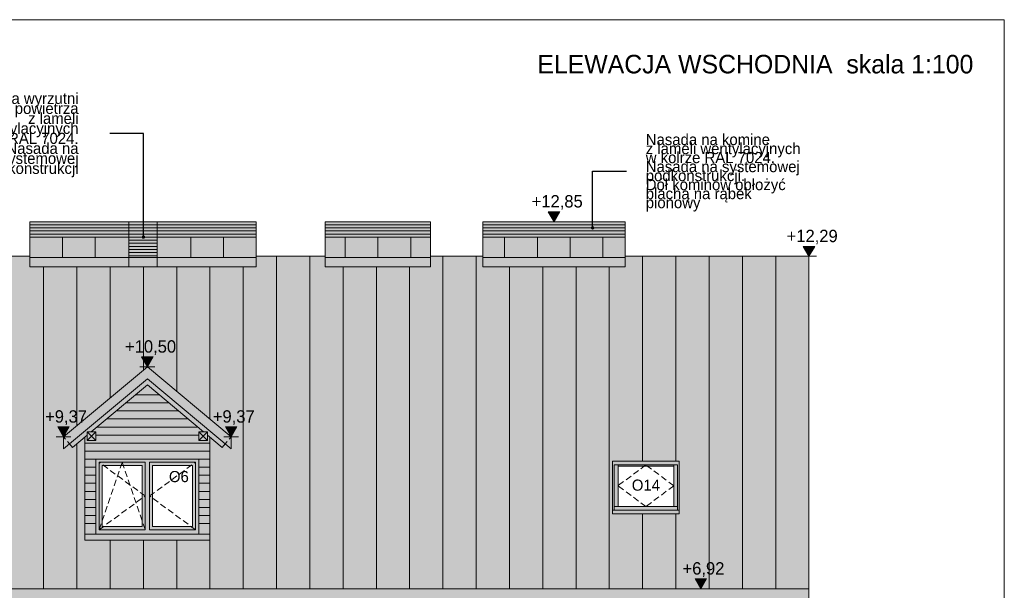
# Model space of a CAD drawing. Extents: x -149893 to 127691, y 5328 to 37028.
# Tile 44 of 88: x 19831 to 35740, y 27803 to 37028. Entities that reach past the tile are written whole.
import ezdxf

# ---------------------------------------------------------------- set-up
doc = ezdxf.new("R2010")
doc.units = 0
doc.header["$MEASUREMENT"] = 0
doc.linetypes.add('Hidden Line', pattern=[100, 50, -50])
doc.linetypes.add('Krawędzie ukryte', pattern=[150, 100, -50])
for name, color, linetype, lineweight in [('A-Opisy_Nr_Pióra__21', 7, 'Continuous', 13), ('Arch okna_Nr_Pióra__5', 7, 'Continuous', 13), ('Arch opisy okien_Nr_Pióra__21', 7, 'Continuous', 13), ('Arch opisy_Nr_Pióra__21', 7, 'Continuous', 13), ('ARCH TABELA_Nr_Pióra__21', 7, 'Continuous', 13), ('Arch wymiary_Nr_Pióra__21', 7, 'Continuous', 13), ('INWENT DACH_Nr_Pióra__21', 7, 'Continuous', 13), ('INWENT KONST. DREWNIANA_Nr_Pióra__21', 7, 'Continuous', 13), ('INWENT. OKNA_Nr_Pióra__21', 7, 'Continuous', 13), ('INWENT. OKNA_Nr_Pióra__5', 7, 'Continuous', 13), ('INWENT.ŚCIANY_Nr_Pióra__5', 7, 'Continuous', 13)]:
    doc.layers.add(name, color=color, linetype=linetype, lineweight=lineweight)
for name, color, linetype, lineweight, true_color in [('ARCH dach_Nr_Pióra__2', 7, 'Continuous', 13, 0x7f7f7f), ('Arch kolorystyka_Nr_Pióra__74', 7, 'Continuous', 20, 0xe4ad2c), ('Arch kolorystyka_Nr_Pióra__81', 7, 'Continuous', 13, 0x6a6a6a)]:
    doc.layers.add(name, color=color, linetype=linetype, lineweight=lineweight, true_color=true_color)
doc.layers.add('Arch wymiary', color=7, linetype='Continuous')
doc.styles.add('GENERATED_STYLE_1', font='txt')
doc.styles.add('GENERATED_STYLE_12', font='txt')
doc.styles.add('GENERATED_STYLE_4', font='txt')
doc.styles.add('GENERATED_STYLE_8', font='txt')
doc.dimstyles.new('GENERATED_STYLE__8', dxfattribs={"dimtxt": 0.18, "dimasz": 109.44, "dimexe": 0.18, "dimexo": 0.0625, "dimgap": 0.09, "dimtad": 0, "dimtih": 1, "dimtoh": 1, "dimdec": 4, "dimzin": 0, "dimdsep": 46, "dimcen": 0.09, "dimadec": 0, "dimazin": 0, "dimtfac": 1, "dimtdec": 4, "dimtmove": 0, "dimatfit": 3, "dimldrblk": 'ARROWHEAD_11', "dimfxl": 0, "dimtolj": 1, "dimtzin": 0, "dimarcsym": 0})

# ---------------------------------------------------------------- blocks, each defined once
blk = doc.blocks.new('Wymiary_1', base_point=(28464, 33763))
at = {"layer": 'Arch wymiary_Nr_Pióra__21', "linetype": 'Continuous'}
blk.add_hatch(color=256, dxfattribs=at).paths.add_polyline_path([(28464, 33763), (28372, 33923), (28557, 33923)], flags=0)
for p, q in [((28464, 33763), (28372, 33923)), ((28372, 33923), (28557, 33923)), ((28557, 33923), (28464, 33763)), ((28464, 33763), (28344, 33763)), ((28464, 33763), (28584, 33763))]:
    blk.add_line(p, q, dxfattribs=at)
at = {"layer": 'Arch wymiary_Nr_Pióra__21', "insert": (28103, 33955), "char_height": 200, "attachment_point": 7, "style": 'GENERATED_STYLE_1'}
blk.add_mtext('{+12,85}', dxfattribs=at)
blk = doc.blocks.new('Wymiary_2', base_point=(30838, 27828))
at = {"layer": 'Arch wymiary_Nr_Pióra__21', "linetype": 'Continuous'}
blk.add_hatch(color=256, dxfattribs=at).paths.add_polyline_path([(30838, 27828), (30745, 27988), (30931, 27988)], flags=0)
for p, q in [((30838, 27828), (30745, 27988)), ((30745, 27988), (30931, 27988)), ((30931, 27988), (30838, 27828)), ((30838, 27828), (30718, 27828)), ((30838, 27828), (30958, 27828))]:
    blk.add_line(p, q, dxfattribs=at)
at = {"layer": 'Arch wymiary_Nr_Pióra__21', "insert": (30541, 28020), "char_height": 200, "attachment_point": 7, "style": 'GENERATED_STYLE_1'}
blk.add_mtext('{+6,92}', dxfattribs=at)
blk = doc.blocks.new('Wymiary_8', base_point=(21894, 31416))
at = {"layer": 'Arch wymiary_Nr_Pióra__21', "linetype": 'Continuous'}
blk.add_hatch(color=256, dxfattribs=at).paths.add_polyline_path([(21894, 31416), (21801, 31576), (21987, 31576)], flags=0)
for p, q in [((21894, 31416), (21801, 31576)), ((21801, 31576), (21987, 31576)), ((21987, 31576), (21894, 31416)), ((21894, 31416), (21774, 31416)), ((21894, 31416), (22014, 31416))]:
    blk.add_line(p, q, dxfattribs=at)
at = {"layer": 'Arch wymiary_Nr_Pióra__21', "insert": (21533, 31608), "char_height": 200, "attachment_point": 7, "style": 'GENERATED_STYLE_1'}
blk.add_mtext('{+10,50}', dxfattribs=at)
blk = doc.blocks.new('Wymiary_9', base_point=(20540, 30284))
at = {"layer": 'Arch wymiary_Nr_Pióra__21', "linetype": 'Continuous'}
blk.add_hatch(color=256, dxfattribs=at).paths.add_polyline_path([(20540, 30284), (20447, 30444), (20633, 30444)], flags=0)
for p, q in [((20540, 30284), (20447, 30444)), ((20447, 30444), (20633, 30444)), ((20633, 30444), (20540, 30284)), ((20540, 30284), (20420, 30284)), ((20540, 30284), (20660, 30284))]:
    blk.add_line(p, q, dxfattribs=at)
at = {"layer": 'Arch wymiary_Nr_Pióra__21', "insert": (20242, 30476), "char_height": 200, "attachment_point": 7, "style": 'GENERATED_STYLE_1'}
blk.add_mtext('{+9,37}', dxfattribs=at)
blk = doc.blocks.new('Wymiary_10', base_point=(23248, 30284))
at = {"layer": 'Arch wymiary_Nr_Pióra__21', "linetype": 'Continuous'}
blk.add_hatch(color=256, dxfattribs=at).paths.add_polyline_path([(23248, 30284), (23156, 30444), (23341, 30444)], flags=0)
for p, q in [((23248, 30284), (23156, 30444)), ((23156, 30444), (23341, 30444)), ((23341, 30444), (23248, 30284)), ((23248, 30284), (23128, 30284)), ((23248, 30284), (23368, 30284))]:
    blk.add_line(p, q, dxfattribs=at)
at = {"layer": 'Arch wymiary_Nr_Pióra__21', "insert": (22951, 30476), "char_height": 200, "attachment_point": 7, "style": 'GENERATED_STYLE_1'}
blk.add_mtext('{+9,37}', dxfattribs=at)
blk = doc.blocks.new('Wymiary_15', base_point=(32584, 33203))
at = {"layer": 'Arch wymiary_Nr_Pióra__21', "linetype": 'Continuous'}
blk.add_hatch(color=256, dxfattribs=at).paths.add_polyline_path([(32584, 33203), (32491, 33363), (32677, 33363)], flags=0)
for p, q in [((32584, 33203), (32491, 33363)), ((32491, 33363), (32677, 33363)), ((32677, 33363), (32584, 33203)), ((32584, 33203), (32464, 33203)), ((32584, 33203), (32704, 33203))]:
    blk.add_line(p, q, dxfattribs=at)
at = {"layer": 'Arch wymiary_Nr_Pióra__21', "insert": (32223, 33395), "char_height": 200, "attachment_point": 7, "style": 'GENERATED_STYLE_1'}
blk.add_mtext('{+12,29}', dxfattribs=at)
blk = doc.blocks.new('ARROWHEAD_11')
at = {"color": 0, "linetype": 'Continuous', "lineweight": 0}
blk.add_line((0, 0), (-1, 0), dxfattribs=at)
at = {"color": 0, "linetype": 'Continuous', "lineweight": 0, "const_width": 0.25, "flags": 128}
blk.add_lwpolyline([(-0.125, 0, 1), (0.125, 0, 1)], format="xyb", close=True, dxfattribs=at)

msp = doc.modelspace()

# ---------------------------------------------------------------- hatches: boundary and pattern name
at = {"layer": 'Arch kolorystyka_Nr_Pióra__74', "linetype": 'Continuous'}
msp.add_hatch(color=256, dxfattribs=at).paths.add_polyline_path([(20884.1, 28712.8), (20884.1, 30278.8), (20684.1, 30111.6), (20636, 30169.2), (21894.1, 31220.6), (23152.2, 30169.2), (23104.1, 30111.6), (22904.1, 30278.8), (22904.1, 28712.8), (22724.1, 28712.8), (22724.1, 29922.8), (21064.1, 29922.8), (21064.1, 28712.8)], flags=0)
at = {"layer": 'Arch kolorystyka_Nr_Pióra__81', "linetype": 'Continuous'}
h = msp.add_hatch(color=256, dxfattribs=at)
h.paths.add_polyline_path([(-11505.9, 27642.9), (-10575.9, 27642.9), (-10575.9, 19496.9), (-10465.9, 19496.9), (-10465.9, 27642.9), (1974.1, 27642.9), (1974.1, 19692.3), (2084.1, 19692.3), (2084.1, 27642.9), (15784.1, 27642.9), (15784.1, 20622.5), (15894.1, 20615.4), (15894.1, 27642.9), (31604.1, 27642.9), (31604.1, 19633.3), (31714.1, 19626.3), (31714.1, 27642.9), (32584.1, 27642.9), (32584.1, 33202.8), (29615.6, 33202.8), (29615.6, 33762.8), (27313.2, 33762.8), (27313.2, 33202.8), (26470, 33202.8), (26470, 33762.8), (24767.6, 33762.8), (24767.6, 33202.8), (23654.5, 33202.8), (23654.5, 33762.8), (19992.9, 33762.8), (19992.9, 33202.8), (18893.5, 33202.8), (18893.5, 33762.8), (16591.1, 33762.8), (16591.1, 33202.8), (-6275.9, 33202.8), (-6275.9, 33762.8), (-6917.9, 33762.8), (-6917.9, 33202.8), (-7506, 33202.8), (-7506, 33762.8), (-9256, 33762.8), (-9256, 33202.8), (-11505.9, 33202.8)], flags=0)
h.paths.add_polyline_path([(-4945.9, 29036.9), (-4945.9, 29889.3), (-3865.9, 29889.3), (-3865.9, 29036.9)], flags=0)
h.paths.add_polyline_path([(1814.1, 29036.9), (1814.1, 29889.3), (2894.1, 29889.3), (2894.1, 29036.9)], flags=0)
h.paths.add_polyline_path([(29409.1, 29036.9), (29409.1, 29889.3), (30489.1, 29889.3), (30489.1, 29036.9)], flags=0)
h.paths.add_polyline_path([(20884.1, 28712.8), (20884.1, 30278.8), (20684.1, 30111.6), (20636, 30169.2), (21894.1, 31220.6), (23152.2, 30169.2), (23104.1, 30111.6), (22904.1, 30278.8), (22904.1, 28712.8), (22890.6, 28712.8)], flags=0)
h.paths.add_polyline_path([(6644.1, 28712.8), (6644.1, 30278.8), (6444.1, 30111.6), (6396, 30169.2), (8119.1, 31609.2), (9842.2, 30169.2), (9794.1, 30111.6), (9594.1, 30278.8), (9594.1, 28712.8)], flags=0)
h.paths.add_polyline_path([(-1865.9, 28712.8), (-1865.9, 30278.8), (-2065.9, 30111.6), (-2114, 30169.2), (-855.9, 31220.6), (402.2, 30169.2), (354.1, 30111.6), (154.1, 30278.8), (154.1, 28712.8)], flags=0)
h = msp.add_hatch(color=256, dxfattribs=at)
h.paths.add_polyline_path([(21064.1, 28712.8), (22724.1, 28712.8), (22724.1, 29922.8), (21064.1, 29922.8)], flags=0)
h.paths.add_polyline_path([(21164.1, 28832.8), (21809.1, 28832.8), (21809.1, 29822.8), (21164.1, 29822.8)], flags=0)
h.paths.add_polyline_path([(21979.1, 28832.8), (22624.1, 28832.8), (22624.1, 29822.8), (21979.1, 29822.8)], flags=0)
h = msp.add_hatch(color=256, dxfattribs=at)
h.paths.add_polyline_path([(29409.1, 29036.9), (30489.1, 29036.9), (30489.1, 29889.3), (29409.1, 29889.3)], flags=0)
h.paths.add_polyline_path([(29499.1, 29156.9), (30399.1, 29156.9), (30399.1, 29809.3), (29499.1, 29809.3)], flags=0)

# ---------------------------------------------------------------- linework, layer by layer
at = {"layer": 'ARCH dach_Nr_Pióra__2', "linetype": 'Continuous'}
for p, q in [((21592.9, 33762.8), (22054.5, 33762.8)), ((19992.9, 33712.8), (23654.5, 33712.8)), ((19992.9, 33662.8), (23654.5, 33662.8)), ((19992.9, 33612.8), (23654.5, 33612.8)), ((24767.6, 33712.8), (26470, 33712.8)), ((24767.6, 33662.8), (26470, 33662.8)), ((24767.6, 33612.8), (26470, 33612.8)), ((27313.2, 33712.8), (29615.6, 33712.8)), ((27313.2, 33662.8), (29615.6, 33662.8)), ((27313.2, 33612.8), (29615.6, 33612.8)), ((19992.9, 33562.8), (23654.5, 33562.8)), ((19992.9, 33512.8), (23654.5, 33512.8)), ((20522.9, 33512.8), (20522.9, 33181.5)), ((21052.9, 33512.8), (21052.9, 33181.5)), ((21592.9, 33462.8), (22054.5, 33462.8)), ((21592.9, 33412.8), (22054.5, 33412.8)), ((22594.5, 33512.8), (22594.5, 33181.5)), ((23124.5, 33512.8), (23124.5, 33181.5)), ((24767.6, 33562.8), (26470, 33562.8)), ((24767.6, 33512.8), (26470, 33512.8)), ((25090, 33512.8), (25090, 33181.5)), ((25620, 33512.8), (25620, 33181.5)), ((26150, 33512.8), (26150, 33181.5)), ((27313.2, 33562.8), (29615.6, 33562.8)), ((27313.2, 33512.8), (29615.6, 33512.8)), ((27665.6, 33512.8), (27665.6, 33181.5)), ((28195.6, 33512.8), (28195.6, 33181.5)), ((28725.6, 33512.8), (28725.6, 33181.5)), ((29255.6, 33512.8), (29255.6, 33181.5)), ((21592.9, 33362.8), (22054.5, 33362.8)), ((21592.9, 33312.8), (22054.5, 33312.8)), ((21592.9, 33262.8), (22054.5, 33262.8)), ((19992.9, 33181.5), (23654.5, 33181.5)), ((21592.9, 33212.8), (22054.5, 33212.8)), ((23981.1, 33202.8), (23981.1, 27828.4)), ((24518.8, 33202.8), (24518.8, 27828.4)), ((24767.6, 33181.5), (26470, 33181.5)), ((26669.6, 33202.8), (26669.6, 27828.4)), ((27207.2, 33202.8), (27207.2, 27828.4)), ((27313.2, 33181.5), (29615.6, 33181.5)), ((29895.7, 33202.8), (29895.7, 29889.3)), ((30433.3, 33202.8), (30433.3, 29889.3)), ((30971, 33202.8), (30971, 27828.4)), ((31508.7, 33202.8), (31508.7, 27828.4)), ((32046.4, 33202.8), (32046.4, 27828.4)), ((20217.4, 33031.5), (20217.4, 27828.4)), ((20755, 33031.5), (20755, 30464.2)), ((21292.7, 33031.5), (21292.7, 30913.5)), ((21592.9, 33031.5), (22054.5, 33031.5)), ((21830.4, 33031.5), (21830.4, 31362.9)), ((22368.1, 33031.5), (22368.1, 31019.9)), ((22905.8, 33031.5), (22905.8, 30570.6)), ((23443.5, 33031.5), (23443.5, 27828.4)), ((25056.5, 33031.5), (25056.5, 27828.4)), ((25594.2, 33031.5), (25594.2, 27828.4)), ((26131.9, 33031.5), (26131.9, 27828.4)), ((27744.9, 33031.5), (27744.9, 27828.4)), ((28282.6, 33031.5), (28282.6, 27828.4)), ((28820.3, 33031.5), (28820.3, 27828.4)), ((29358, 33031.5), (29358, 27828.4)), ((22085.5, 30962.8), (21702.6, 30962.8)), ((22241.1, 30832.8), (21547.1, 30832.8)), ((22552.2, 30572.8), (21235.9, 30572.8)), ((22396.6, 30702.8), (21391.5, 30702.8)), ((22707.8, 30442.8), (21080.4, 30442.8)), ((22724.1, 30312.8), (21064.1, 30312.8)), ((20755, 30170.9), (20755, 27828.4)), ((22904.1, 30182.8), (20884.1, 30182.8)), ((22904.1, 30052.8), (20884.1, 30052.8)), ((21064.1, 29922.8), (20884.1, 29922.8)), ((22724.1, 29922.8), (22904.1, 29922.8)), ((21064.1, 29792.8), (20884.1, 29792.8)), ((22724.1, 29792.8), (22904.1, 29792.8)), ((21064.1, 29662.8), (20884.1, 29662.8)), ((22724.1, 29662.8), (22904.1, 29662.8)), ((21064.1, 29532.8), (20884.1, 29532.8)), ((22724.1, 29532.8), (22904.1, 29532.8)), ((21064.1, 29402.8), (20884.1, 29402.8)), ((21064.1, 29272.8), (20884.1, 29272.8)), ((22724.1, 29402.8), (22904.1, 29402.8)), ((22724.1, 29272.8), (22904.1, 29272.8)), ((21064.1, 29142.8), (20884.1, 29142.8)), ((22724.1, 29142.8), (22904.1, 29142.8)), ((21064.1, 29012.8), (20884.1, 29012.8)), ((22724.1, 29012.8), (22904.1, 29012.8)), ((29895.7, 29036.9), (29895.7, 27828.4)), ((30433.3, 29036.9), (30433.3, 27828.4)), ((21064.1, 28882.8), (20884.1, 28882.8)), ((22724.1, 28882.8), (22904.1, 28882.8)), ((21292.7, 28612.8), (21292.7, 27828.4)), ((21830.4, 28612.8), (21830.4, 27828.4)), ((22368.1, 28612.8), (22368.1, 27828.4)), ((22904.1, 28612.8), (22904.1, 27828.4))]:
    msp.add_line(p, q, dxfattribs=at)
at = {"layer": 'Arch okna_Nr_Pióra__5', "linetype": 'Krawędzie ukryte'}
for p, q in [((21859.1, 29327.8), (21114.1, 29872.8)), ((21114.1, 28782.8), (21486.6, 29872.8)), ((21486.6, 29872.8), (21859.1, 28782.8)), ((21929.1, 29327.8), (22674.1, 29872.8)), ((21114.1, 28782.8), (21859.1, 29327.8)), ((22674.1, 28782.8), (21929.1, 29327.8))]:
    msp.add_line(p, q, dxfattribs=at)
at = {"layer": 'ARCH TABELA_Nr_Pióra__21', "linetype": 'Continuous'}
for p, q in [((-21259.9, 37028.4), (35740.1, 37028.4)), ((35740.1, 37028.4), (35740.1, 7328.4))]:
    msp.add_line(p, q, dxfattribs=at)
at = {"layer": 'INWENT DACH_Nr_Pióra__21', "linetype": 'Continuous'}
for p, q in [((19992.9, 33202.8), (18893.5, 33202.8)), ((24767.6, 33202.8), (23654.5, 33202.8)), ((27313.2, 33202.8), (26470, 33202.8)), ((32584.1, 33202.8), (29615.6, 33202.8)), ((32584.1, 33202.8), (32584.1, 27642.9)), ((21894.1, 31416.1), (20539.8, 30284.3)), ((21894.1, 31416.1), (23248.4, 30284.3)), ((21894.1, 31220.6), (20539.8, 30088.8)), ((21894.1, 31220.6), (23248.4, 30088.8)), ((20984.7, 30362.8), (21894.1, 31122.8)), ((22803.5, 30362.8), (21894.1, 31122.8)), ((20539.8, 30284.3), (20539.8, 30088.8)), ((20684.1, 30111.6), (20924.1, 30312.2)), ((23104.1, 30111.6), (22864.1, 30312.2)), ((23248.4, 30284.3), (23248.4, 30088.8)), ((20636, 30169.2), (20684.1, 30111.6)), ((23152.2, 30169.2), (23104.1, 30111.6)), ((32584.1, 27828.4), (-11505.9, 27828.4))]:
    msp.add_line(p, q, dxfattribs=at)
at = {"layer": 'INWENT DACH_Nr_Pióra__21', "linetype": 'Hidden Line'}
for p, q in [((20539.8, 30284.3), (20636, 30169.2)), ((23248.4, 30284.3), (23152.2, 30169.2))]:
    msp.add_line(p, q, dxfattribs=at)
at = {"layer": 'INWENT KONST. DREWNIANA_Nr_Pióra__21', "linetype": 'Continuous'}
for p, q in [((20924.1, 30222.8), (21064.1, 30362.8)), ((21064.1, 30222.8), (20924.1, 30362.8)), ((20924.1, 30362.8), (21064.1, 30362.8)), ((20924.1, 30222.8), (20924.1, 30362.8)), ((21064.1, 30362.8), (21064.1, 30222.8)), ((22864.1, 30222.8), (22724.1, 30362.8)), ((22724.1, 30222.8), (22864.1, 30362.8)), ((22724.1, 30362.8), (22724.1, 30222.8)), ((22864.1, 30362.8), (22724.1, 30362.8)), ((22864.1, 30222.8), (22864.1, 30362.8)), ((21064.1, 30222.8), (20924.1, 30222.8)), ((22724.1, 30222.8), (22864.1, 30222.8))]:
    msp.add_line(p, q, dxfattribs=at)
at = {"layer": 'INWENT. OKNA_Nr_Pióra__21', "linetype": 'Continuous'}
for p, q in [((30489.1, 29889.3), (29409.1, 29889.3)), ((29409.1, 29889.3), (29409.1, 29036.9)), ((29439.1, 29096.9), (29439.1, 29829.3)), ((30459.1, 29829.3), (29439.1, 29829.3)), ((29499.1, 29156.9), (29499.1, 29829.3)), ((30399.1, 29809.3), (29499.1, 29809.3)), ((30399.1, 29156.9), (30399.1, 29829.3)), ((30459.1, 29096.9), (30459.1, 29829.3)), ((30489.1, 29036.9), (30489.1, 29889.3)), ((29439.1, 29156.9), (30459.1, 29156.9)), ((29409.1, 29096.9), (30489.1, 29096.9)), ((29409.1, 29036.9), (30489.1, 29036.9))]:
    msp.add_line(p, q, dxfattribs=at)
at = {"layer": 'INWENT. OKNA_Nr_Pióra__21', "linetype": 'Krawędzie ukryte'}
for p, q in [((29949.1, 29829.3), (29499.1, 29493.1)), ((30399.1, 29493.1), (29949.1, 29829.3)), ((29949.1, 29156.9), (29499.1, 29493.1)), ((30399.1, 29493.1), (29949.1, 29156.9))]:
    msp.add_line(p, q, dxfattribs=at)
at = {"layer": 'INWENT. OKNA_Nr_Pióra__5', "linetype": 'Continuous'}
for p, q in [((21114.1, 29872.8), (21114.1, 28782.8)), ((21859.1, 29872.8), (21114.1, 29872.8)), ((21164.1, 29822.8), (21164.1, 28832.8)), ((21809.1, 29822.8), (21164.1, 29822.8)), ((21809.1, 29822.8), (21809.1, 28832.8)), ((21859.1, 29872.8), (21859.1, 28782.8)), ((22674.1, 29872.8), (21929.1, 29872.8)), ((21929.1, 29872.8), (21929.1, 28782.8)), ((21979.1, 29822.8), (21979.1, 28832.8)), ((22624.1, 29822.8), (21979.1, 29822.8)), ((22624.1, 29822.8), (22624.1, 28832.8)), ((22674.1, 29872.8), (22674.1, 28782.8)), ((21809.1, 28832.8), (21164.1, 28832.8)), ((22624.1, 28832.8), (21979.1, 28832.8)), ((21859.1, 28782.8), (21114.1, 28782.8)), ((22674.1, 28782.8), (21929.1, 28782.8))]:
    msp.add_line(p, q, dxfattribs=at)
at = {"layer": 'INWENT.ŚCIANY_Nr_Pióra__5', "linetype": 'Continuous'}
for p, q in [((19992.9, 33762.8), (21592.9, 33762.8)), ((19992.9, 33762.8), (19992.9, 33031.5)), ((21592.9, 33762.8), (21592.9, 33031.5)), ((22054.5, 33762.8), (23654.5, 33762.8)), ((22054.5, 33762.8), (22054.5, 33031.5)), ((23654.5, 33762.8), (23654.5, 33031.5)), ((24767.6, 33762.8), (26470, 33762.8)), ((24767.6, 33762.8), (24767.6, 33031.5)), ((26470, 33762.8), (26470, 33031.5)), ((27313.2, 33762.8), (29615.6, 33762.8)), ((27313.2, 33762.8), (27313.2, 33031.5)), ((29615.6, 33762.8), (29615.6, 33031.5)), ((19992.9, 33031.5), (21592.9, 33031.5)), ((22054.5, 33031.5), (23654.5, 33031.5)), ((24767.6, 33031.5), (26470, 33031.5)), ((27313.2, 33031.5), (29615.6, 33031.5)), ((20884.1, 30278.8), (20884.1, 28612.8)), ((22904.1, 30278.8), (22904.1, 28612.8)), ((22724.1, 29922.8), (21064.1, 29922.8)), ((21064.1, 29922.8), (21064.1, 28712.8)), ((22724.1, 29922.8), (22724.1, 28712.8)), ((22904.1, 28712.8), (20884.1, 28712.8)), ((22904.1, 28612.8), (20884.1, 28612.8))]:
    msp.add_line(p, q, dxfattribs=at)

# ---------------------------------------------------------------- block references
at = {"layer": 'Arch wymiary', "linetype": 'Continuous'}
for name, p in [('Wymiary_1', (28464.4, 33762.8)), ('Wymiary_15', (32584.1, 33202.8)), ('Wymiary_8', (21894.1, 31416.1)), ('Wymiary_9', (20539.8, 30284.3)), ('Wymiary_10', (23248.4, 30284.3)), ('Wymiary_2', (30837.9, 27828.4))]:
    msp.add_blockref(name, p, dxfattribs=at)

# ---------------------------------------------------------------- texts
at = {"layer": 'A-Opisy_Nr_Pióra__21', "linetype": 'Continuous', "insert": (35240.1, 36459.8), "char_height": 300, "attachment_point": 3, "style": 'GENERATED_STYLE_12'}
msp.add_mtext('{ELEWACJA WSCHODNIA  skala 1:100}', dxfattribs=at)
at = {"layer": 'Arch opisy okien_Nr_Pióra__21', "linetype": 'Continuous', "char_height": 180, "style": 'GENERATED_STYLE_8'}
for s, insert, attachment_point in [('{O6}', (22564.1, 29731.7), 3), ('{O14}', (29949.1, 29593.3), 2)]:
    msp.add_mtext(s, dxfattribs=dict(at, insert=insert, attachment_point=attachment_point))
at = {"layer": 'Arch opisy_Nr_Pióra__21', "linetype": 'Continuous', "char_height": 180, "style": 'GENERATED_STYLE_4'}
for s, insert, width, attachment_point, line_spacing_factor in [('{Obudowa wyrzutni\\Ppowietrza\\Pz lameli wentylacyjnych\\Pw kolrze RAL 7024.\\PNasada na systemowej \\Ppodkonstrukcji}', (20782.1, 35163.6), 2342.97, 6, 0.538462), ('{Nasada na komine \\Pz lameli wentylacyjnych\\Pw kolrze RAL 7024.\\PNasada na systemowej \\Ppodkonstrukcji.\\PDół kominów obłożyć \\Pblachą na rąbek pionowy}', (29947.1, 34553.7), 2470.03, 4, 0.485413)]:
    msp.add_mtext(s, dxfattribs=dict(at, insert=insert, width=width, attachment_point=attachment_point, line_spacing_factor=line_spacing_factor))

# ---------------------------------------------------------------- leaders
at = {"layer": 'Arch opisy_Nr_Pióra__21', "linetype": 'Continuous', "annotation_type": 0, "has_hookline": 1, "hookline_direction": 1}
for points, text_width in [([(21831, 33512.8), (21831, 35187.8), (21285.6, 35187.8)], 1911.4), ([(29088.3, 33662.8), (29088.3, 34579.5), (29633.7, 34579.5)], 2228.6)]:
    msp.add_leader(points, dimstyle='GENERATED_STYLE__8', dxfattribs=dict(at, text_width=text_width))

doc.saveas('drawing.dxf')
